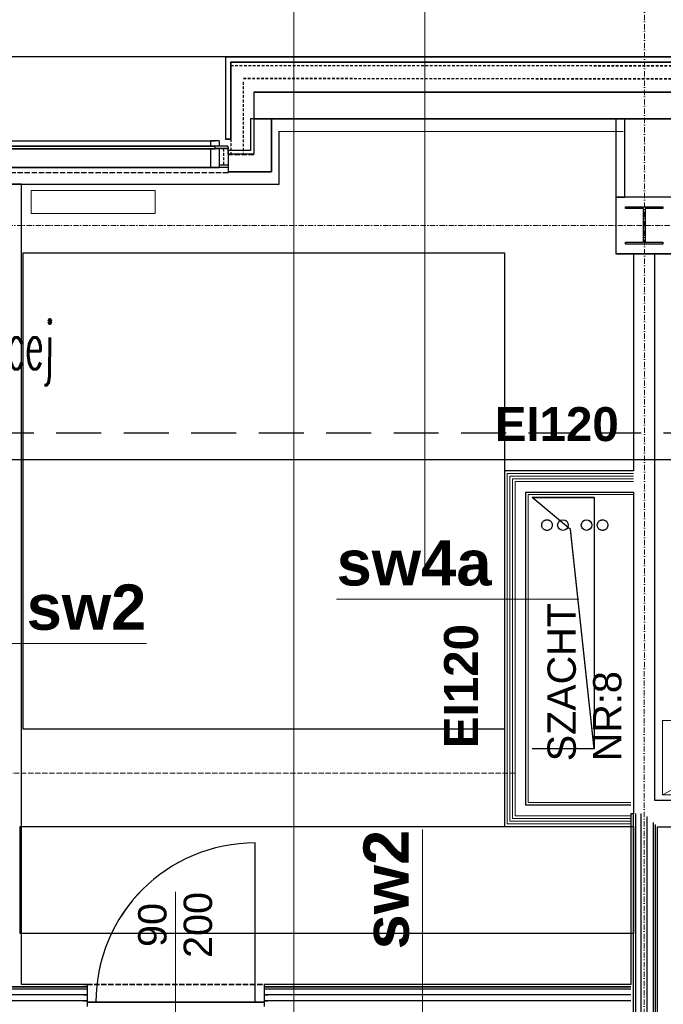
# Model space of a CAD drawing. Header units: millimetres. Extents: x -8642 to 28269, y -6609 to 3701.
# Tile 14 of 256: x -2185 to -1822, y -4503 to -3947. Entities that reach past the tile are written whole.
import ezdxf
from ezdxf.enums import TextEntityAlignment as Align

# ---------------------------------------------------------------- set-up
doc = ezdxf.new("R2010")
doc.units = ezdxf.units.MM
doc.header["$LTSCALE"] = 1000
doc.header["$MEASUREMENT"] = 0
for name, pattern in [('DASHED', [19.05, 12.7, -6.35]), ('rzut 1 pietra$0$ArchiTECH.PC 1. Line Type', [0.004, 0.003, -0.001]), ('rzut 1 pietra$0$ArchiTECH.PC 2. Line Type', [0.0025, 0.0015, -0.001]), ('rzut 1 pietra$0$ArchiTECH.PC 5. Line Type', [0.0053, 0.003, -0.001, 0.0003, -0.001]), ('rzut 1 pietra$0$ArchiTECH.PC Solid Line Type', [0]), ('SUFIT_1 PIETRO$0$ArchiTECH.PC 1. Line Type', [0.004, 0.003, -0.001]), ('SUFIT_1 PIETRO$0$ArchiTECH.PC 2. Line Type', [0.0025, 0.0015, -0.001]), ('SUFIT_1 PIETRO$0$ArchiTECH.PC Solid Line Type', [0])]:
    doc.linetypes.add(name, pattern=pattern)
for name, color, linetype, lineweight in [('_Etap_5_opis', 7, 'Continuous', 30), ('IS_ARCH', 254, 'Continuous', 18), ('IS_FREON_GAZ', 254, 'DASHED', 30), ('IS_HC_FREON_CIECZ', 254, 'Continuous', 30), ('KLIMA_NOWE', 254, 'Continuous', 30)]:
    doc.layers.add(name, color=color, linetype=linetype, lineweight=lineweight)
for name, color, linetype in [('SUFIT_1 PIETRO$0$ELEM KONSTRUKCJI - inwent', 254, 'Continuous'), ('SUFIT_1 PIETRO$0$INWENTARYZACJA', 254, 'Continuous'), ('SUFIT_1 PIETRO$0$Kalka 1', 254, 'Continuous'), ('SUFIT_1 PIETRO$0$LAYER79', 254, 'Continuous'), ('SUFIT_1 PIETRO$0$sciany projektowane', 254, 'Continuous'), ('SUFIT_1 PIETRO$0$TYP SUFITÓW_NOWYCH', 254, 'Continuous')]:
    doc.layers.add(name, color=color, linetype=linetype)
doc.styles.add('romans1', font='simplex.shx', dxfattribs={"width": 0.8})
doc.styles.add('rzut 1 pietra$0$ArchiTECHStyle1', font='arial.ttf', dxfattribs={"height": 0.16})
doc.styles.add('rzut 1 pietra$0$ArchiTECHStyle3', font='arialbd.ttf', dxfattribs={"height": 0.192})

msp = doc.modelspace()

# ---------------------------------------------------------------- linework, layer by layer
at = {"layer": 'IS_ARCH', "linetype": 'rzut 1 pietra$0$ArchiTECH.PC 5. Line Type'}
for p, q in [((-1832.53, -3085.42), (-1832.84, -6169.57)), ((-3575.49, -4062.89), (2865.34, -4063.51)), ((-3575.49, -4062.89), (8802.36, -4064.08))]:
    msp.add_line(p, q, dxfattribs=at)
at = {"layer": 'IS_ARCH', "linetype": 'rzut 1 pietra$0$ArchiTECH.PC Solid Line Type'}
for p, q in [((-1956.6, -3764.76), (-1956.6, -4255.72)), ((-2030.53, -3908.02), (-2030.53, -4540.68)), ((-2069.21, -3967.67), (-3368.53, -3968.69)), ((-2069.21, -3967.66), (-2069.21, -4014.15)), ((-1716.14, -3967.66), (-2069.21, -3967.66)), ((-2069.21, -3967.66), (-2069.21, -4014.15)), ((-2069.21, -3967.66), (-1716.14, -3967.7)), ((-2066.21, -4014.15), (-2066.21, -3970.66)), ((-2066.21, -3970.66), (-1719.14, -3970.66)), ((-2066.21, -3970.66), (-1719.14, -3970.7)), ((-2066.21, -3970.66), (-2066.21, -4014.15)), ((-2053.16, -3987.66), (-2053.16, -4002.66)), ((-2053.16, -3987.66), (-1720.12, -3987.7)), ((-2043.13, -4002.66), (-2055.13, -4002.66)), ((-2055.13, -4002.66), (-2055.13, -4020.66)), ((-2053.16, -4002.66), (-1720.12, -4002.7)), ((-2053.13, -4002.66), (-2043.13, -4002.66)), ((-2053.13, -4002.66), (-2053.13, -4022.66)), ((-2043.13, -4032.66), (-2043.13, -4002.66)), ((-2043.13, -4002.66), (-2043.13, -4032.66)), ((-1843.7, -4002.75), (-1848.7, -4002.75)), ((-1848.7, -4002.75), (-1848.7, -4047)), ((-1843.7, -4047), (-1843.7, -4002.75)), ((-2039.08, -4009.78), (-2039.11, -4039.81)), ((-2039.08, -4009.78), (-1844.57, -4009.95)), ((-3320.13, -4015.04), (-2075.09, -4015.16)), ((-2072.68, -4015.16), (-2077.68, -4015.16)), ((-2077.68, -4015.16), (-2077.67, -4018.15)), ((-2072.68, -4015.16), (-2072.67, -4018.15)), ((-2069.21, -4014.15), (-2066.21, -4014.15)), ((-2069.21, -4014.15), (-2066.21, -4014.15)), ((-3317.13, -4018.03), (-2075.17, -4018.15)), ((-2550.13, -4019.58), (-2075.09, -4019.63)), ((-2072.67, -4018.15), (-2077.67, -4018.15)), ((-2077.67, -4019.63), (-2077.66, -4030.16)), ((-2072.67, -4019.63), (-2077.67, -4019.63)), ((-2067.76, -4018.18), (-2075.16, -4018.2)), ((-2075.16, -4018.2), (-2075.15, -4019.48)), ((-2067.75, -4019.46), (-2075.15, -4019.48)), ((-2067.86, -4019.5), (-2075.15, -4019.53)), ((-2072.67, -4019.63), (-2072.66, -4030.16)), ((-2067.86, -4019.5), (-2067.85, -4022.74)), ((-2067.76, -4018.18), (-2067.75, -4019.46)), ((-2053.13, -4022.66), (-2067.67, -4022.67)), ((-2067.67, -4022.67), (-2067.66, -4032.66)), ((-2055.13, -4020.66), (-2067.66, -4020.66)), ((-2067.66, -4020.66), (-2067.66, -4032.66)), ((-3305.13, -4030.04), (-2072.66, -4030.16)), ((-2072.66, -4030.16), (-2077.66, -4030.16)), ((-2067.67, -4028.91), (-2072.66, -4028.91)), ((-2067.67, -4030.16), (-2072.66, -4030.16)), ((-2067.66, -4032.66), (-2043.13, -4032.66)), ((-2067.66, -4032.66), (-2043.13, -4032.66)), ((-2532.6, -4039.36), (-2039.11, -4039.81)), ((-2184.37, -4039.67), (-2199.37, -4039.67)), ((-2184.37, -4491.93), (-2184.37, -4039.67)), ((-2178.84, -4043.3), (-2178.84, -4056.3)), ((-2108.84, -4043.3), (-2178.84, -4043.3)), ((-2178.84, -4043.3), (-2178.84, -4056.3)), ((-2108.84, -4043.3), (-2178.84, -4043.3)), ((-2108.84, -4056.3), (-2108.84, -4043.3)), ((-2108.84, -4056.3), (-2108.84, -4043.3)), ((-1848.7, -4047), (-1843.7, -4047)), ((-1816.7, -4047), (-1848.7, -4047)), ((-1848.7, -4047), (-1848.7, -4079)), ((-2178.84, -4056.3), (-2108.84, -4056.3)), ((-2178.84, -4056.3), (-2108.84, -4056.3)), ((-1843.2, -4052.5), (-1822.2, -4052.5)), ((-1843.2, -4053.5), (-1843.2, -4052.5)), ((-1843.2, -4052.5), (-1843.2, -4052.5)), ((-1843.2, -4052.5), (-1822.2, -4052.5)), ((-1843.2, -4053.5), (-1843.2, -4052.5)), ((-1833.2, -4053.5), (-1843.2, -4053.5)), ((-1833.2, -4053.5), (-1843.2, -4053.5)), ((-1833.2, -4072.5), (-1833.2, -4053.5)), ((-1833.2, -4072.5), (-1833.2, -4053.5)), ((-1822.2, -4053.5), (-1832.2, -4053.5)), ((-1832.2, -4053.5), (-1832.2, -4072.5)), ((-1822.2, -4053.5), (-1832.2, -4053.5)), ((-1832.2, -4053.5), (-1832.2, -4072.5)), ((-1822.2, -4052.5), (-1822.2, -4053.5)), ((-1822.2, -4052.5), (-1822.2, -4053.5)), ((-1843.2, -4073.5), (-1843.2, -4072.5)), ((-1843.2, -4072.5), (-1833.2, -4072.5)), ((-1843.2, -4073.5), (-1843.2, -4072.5)), ((-1843.2, -4072.5), (-1833.2, -4072.5)), ((-1832.2, -4072.5), (-1822.2, -4072.5)), ((-1832.2, -4072.5), (-1822.2, -4072.5)), ((-1822.2, -4072.5), (-1822.2, -4073.5)), ((-1822.2, -4072.5), (-1822.2, -4073.5)), ((-1822.2, -4073.5), (-1843.2, -4073.5)), ((-1822.2, -4073.5), (-1843.2, -4073.5)), ((-1848.7, -4079), (-1816.7, -4079)), ((-1826.7, -4079), (-1838.7, -4079)), ((-1838.7, -4079), (-1838.7, -4201.68)), ((-1826.7, -4387.94), (-1826.7, -4079)), ((-1838.7, -4201.68), (-1911.66, -4201.68)), ((-1911.66, -4201.68), (-1911.66, -4402.68)), ((-1838.7, -4203.18), (-1910.16, -4203.18)), ((-1910.16, -4203.18), (-1910.16, -4401.18)), ((-1838.7, -4204.68), (-1908.66, -4204.68)), ((-1908.66, -4204.68), (-1908.66, -4399.68)), ((-1838.7, -4206.18), (-1907.16, -4206.18)), ((-1907.16, -4206.18), (-1907.16, -4398.18)), ((-1838.7, -4207.68), (-1905.66, -4207.68)), ((-1905.66, -4207.68), (-1905.66, -4396.68)), ((-1898.16, -4215.18), (-1838.7, -4215.18)), ((-1898.16, -4389.18), (-1898.16, -4215.18)), ((-1874.32, -4234.73), (-1896.04, -4216.67)), ((-1896.04, -4216.67), (-1861.04, -4216.67)), ((-1861.04, -4216.67), (-1861.06, -4358.67)), ((-1838.7, -4215.18), (-1838.7, -4395.44)), ((-1861.06, -4358.67), (-1874.32, -4234.73)), ((-1869.68, -4274.22), (-2006.43, -4274.22)), ((-2250.52, -4299.25), (-2113.77, -4299.25)), ((-1742.46, -4342.76), (-1822.46, -4342.76)), ((-1822.46, -4342.76), (-1822.46, -4384.76)), ((-1822.46, -4384.76), (-1742.46, -4342.76)), ((-1896.06, -4358.67), (-1861.06, -4358.67)), ((-1861.06, -4358.67), (-1861.06, -4358.67)), ((-1840.2, -4389.18), (-1898.16, -4389.18)), ((-1624.62, -4387.94), (-1826.7, -4387.94)), ((-1822.46, -4384.76), (-1742.46, -4384.76)), ((-1822.46, -4384.76), (-1822.46, -4384.76)), ((-1840.2, -4395.44), (-1840.2, -4491.93)), ((-1838.7, -4395.44), (-1840.2, -4395.44)), ((-1838.95, -4395.44), (-1838.95, -4517.89)), ((-1837.7, -4395.44), (-1837.7, -4517.89)), ((-1834.36, -4517.89), (-1834.36, -4395.44)), ((-1910.16, -4401.18), (-1840.2, -4401.18)), ((-1908.66, -4399.68), (-1840.2, -4399.68)), ((-1907.16, -4398.18), (-1840.2, -4398.18)), ((-1905.66, -4396.68), (-1840.2, -4396.68)), ((-1831.03, -4517.89), (-1831.03, -4397.1)), ((-1827.7, -4400.44), (-1827.7, -4517.89)), ((-1958, -4541.26), (-1958, -4404.51)), ((-1911.66, -4402.68), (-1840.2, -4402.68)), ((-1826.45, -4401.69), (-1826.45, -4517.89)), ((-1825.2, -4517.89), (-1825.2, -4402.94)), ((-1825.2, -4402.94), (-1624.62, -4402.94)), ((-2052.34, -4501.93), (-2052.34, -4411.93)), ((-2097.34, -4529.07), (-2097.34, -4439.69)), ((-2278.61, -4493.18), (-2149.34, -4493.18)), ((-2278.61, -4494.43), (-2149.34, -4494.43)), ((-2149.34, -4491.93), (-2184.37, -4491.93)), ((-2149.34, -4491.93), (-2147.34, -4491.93)), ((-2149.34, -4493.18), (-2147.34, -4493.18)), ((-2149.34, -4494.43), (-2147.34, -4494.43)), ((-2147.34, -4491.93), (-2147.34, -4493.18)), ((-2147.34, -4493.18), (-2147.34, -4494.43)), ((-2147.34, -4494.43), (-2147.34, -4501.93)), ((-2045.34, -4491.93), (-2047.34, -4491.93)), ((-2047.34, -4491.93), (-2047.34, -4493.18)), ((-2047.34, -4493.18), (-2045.34, -4493.18)), ((-2047.34, -4493.18), (-2047.34, -4494.43)), ((-2047.34, -4494.43), (-2045.34, -4494.43)), ((-2047.34, -4494.43), (-2047.34, -4501.93)), ((-1840.2, -4491.93), (-2045.34, -4491.93)), ((-2045.34, -4493.18), (-1840.2, -4493.18)), ((-2045.34, -4494.43), (-1840.2, -4494.43)), ((-2149.34, -4497.77), (-2278.61, -4497.77)), ((-2149.34, -4501.1), (-2278.61, -4501.1)), ((-2149.34, -4497.77), (-2147.34, -4497.77)), ((-2149.34, -4501.1), (-2147.34, -4501.1)), ((-2047.34, -4497.77), (-2045.34, -4497.77)), ((-2047.34, -4501.1), (-2045.34, -4501.1)), ((-1840.2, -4497.77), (-2045.34, -4497.77)), ((-1840.2, -4501.1), (-2045.34, -4501.1)), ((-2147.34, -4501.93), (-2147.34, -4504.43)), ((-2147.34, -4501.93), (-2047.34, -4501.93)), ((-2047.34, -4501.93), (-2147.34, -4501.93)), ((-2047.34, -4501.93), (-2147.34, -4501.93)), ((-2047.34, -4501.93), (-2047.34, -4504.43))]:
    msp.add_line(p, q, dxfattribs=at)
at = {"layer": 'IS_ARCH', "linetype": 'rzut 1 pietra$0$ArchiTECH.PC 2. Line Type'}
for p, q in [((-2066.21, -3972.66), (-1720.12, -3972.7)), ((-2059.16, -3981.94), (-2059.16, -4022.66)), ((-2059.01, -3979.87), (-1721.14, -3980.2)), ((-2053.16, -3987.66), (-2053.16, -4022.66)), ((-2066.21, -4014.15), (-2066.21, -4022.67)), ((-2067.75, -4019.61), (-2072.67, -4019.63)), ((-2070.25, -4019.61), (-2070.23, -4028.91))]:
    msp.add_line(p, q, dxfattribs=at)
at = {"layer": 'IS_ARCH', "linetype": 'rzut 1 pietra$0$ArchiTECH.PC 1. Line Type'}
for p, q in [((-2053.16, -4003.06), (-2053.13, -4023.06)), ((-2053.16, -4003.06), (5561.51, -4003.81)), ((-2053.13, -4023.06), (-2067.67, -4023.07)), ((-2067.67, -4023.07), (-2067.66, -4033.07)), ((-3302.62, -4032.94), (-2067.66, -4033.07)), ((-1905.66, -4372.67), (-3298.92, -4372.67)), ((-2147.34, -4491.93), (-2047.34, -4491.93))]:
    msp.add_line(p, q, dxfattribs=at)
at = {"layer": 'IS_ARCH', "linetype": 'rzut 1 pietra$0$ArchiTECH.PC Solid Line Type'}
msp.add_arc((-2052.34, -4501.93), 90, 90, 180, dxfattribs=at)
at = {"layer": 'IS_FREON_GAZ', "ltscale": 0.002}
msp.add_lwpolyline([(-2357.1, -4220.63), (-2317.1, -4220.63), (-2317.1, -4180.35), (-1760.2, -4180.35), (-1760.2, -4207.81)], dxfattribs=at)
at = {"layer": 'IS_HC_FREON_CIECZ', "ltscale": 0.002}
msp.add_lwpolyline([(-2357.1, -4235.63), (-2302.1, -4235.63), (-2302.1, -4195.35), (-1775.2, -4195.35), (-1775.2, -4222.81)], dxfattribs=at)
at = {"layer": 'KLIMA_NOWE', "linetype": 'DASHED', "ltscale": 0.5}
msp.add_circle((-1887.63, -4232.4), 3, dxfattribs=at)
at = {"layer": 'KLIMA_NOWE', "ltscale": 0.05}
for centre in [(-1878.6, -4232.4), (-1865.27, -4232.4)]:
    msp.add_circle(centre, 3, dxfattribs=at)
at = {"layer": 'KLIMA_NOWE', "linetype": 'DASHED', "ltscale": 0.05}
msp.add_circle((-1856.23, -4232.4), 3, dxfattribs=at)
at = {"layer": 'SUFIT_1 PIETRO$0$ELEM KONSTRUKCJI - inwent', "linetype": 'SUFIT_1 PIETRO$0$ArchiTECH.PC Solid Line Type'}
for p, q in [((-1816.7, -4047.08), (-1848.7, -4047.08)), ((-1848.7, -4047.08), (-1848.7, -4079.08)), ((-1843.2, -4052.58), (-1822.2, -4052.58)), ((-1843.2, -4053.58), (-1843.2, -4052.58)), ((-1843.2, -4052.58), (-1843.2, -4052.58)), ((-1843.2, -4052.58), (-1822.2, -4052.58)), ((-1843.2, -4053.58), (-1843.2, -4052.58)), ((-1833.2, -4053.58), (-1843.2, -4053.58)), ((-1833.2, -4053.58), (-1843.2, -4053.58)), ((-1833.2, -4072.58), (-1833.2, -4053.58)), ((-1833.2, -4072.58), (-1833.2, -4053.58)), ((-1822.2, -4053.58), (-1832.2, -4053.58)), ((-1832.2, -4053.58), (-1832.2, -4072.58)), ((-1822.2, -4053.58), (-1832.2, -4053.58)), ((-1832.2, -4053.58), (-1832.2, -4072.58)), ((-1822.2, -4052.58), (-1822.2, -4053.58)), ((-1822.2, -4052.58), (-1822.2, -4053.58)), ((-1843.2, -4073.58), (-1843.2, -4072.58)), ((-1843.2, -4072.58), (-1833.2, -4072.58)), ((-1843.2, -4073.58), (-1843.2, -4072.58)), ((-1843.2, -4072.58), (-1833.2, -4072.58)), ((-1832.2, -4072.58), (-1822.2, -4072.58)), ((-1832.2, -4072.58), (-1822.2, -4072.58)), ((-1822.2, -4072.58), (-1822.2, -4073.58)), ((-1822.2, -4072.58), (-1822.2, -4073.58)), ((-1822.2, -4073.58), (-1843.2, -4073.58)), ((-1822.2, -4073.58), (-1843.2, -4073.58)), ((-1848.7, -4079.08), (-1816.7, -4079.08))]:
    msp.add_line(p, q, dxfattribs=at)
at = {"layer": 'SUFIT_1 PIETRO$0$INWENTARYZACJA', "linetype": 'SUFIT_1 PIETRO$0$ArchiTECH.PC Solid Line Type'}
for p, q in [((-2069.21, -3967.74), (-2069.21, -4014.24)), ((-1716.14, -3967.74), (-2069.21, -3967.74)), ((-2066.21, -4014.24), (-2066.21, -3970.74)), ((-2066.21, -3970.74), (-1719.14, -3970.74)), ((-2043.13, -4002.75), (-2055.13, -4002.75)), ((-2055.13, -4002.75), (-2055.13, -4020.75)), ((-2043.13, -4032.75), (-2043.13, -4002.75)), ((-1843.7, -4002.83), (-1848.7, -4002.83)), ((-1848.7, -4002.83), (-1848.7, -4047.08)), ((-1843.7, -4047.08), (-1843.7, -4002.83)), ((-2069.21, -4014.24), (-2066.21, -4014.24)), ((-2055.13, -4020.75), (-2067.66, -4020.75)), ((-2067.66, -4020.75), (-2067.66, -4032.75)), ((-2067.66, -4032.75), (-2043.13, -4032.75)), ((-1848.7, -4047.08), (-1843.7, -4047.08)), ((-1826.7, -4079.08), (-1838.7, -4079.08)), ((-1838.7, -4079.08), (-1838.7, -4201.76)), ((-1826.7, -4388.02), (-1826.7, -4079.08)), ((-1838.7, -4201.76), (-1911.66, -4201.76)), ((-1911.66, -4201.76), (-1911.66, -4402.77)), ((-1899.66, -4213.76), (-1838.7, -4213.76)), ((-1899.66, -4390.77), (-1899.66, -4213.76)), ((-1874.32, -4234.82), (-1896.04, -4216.75)), ((-1896.04, -4216.75), (-1861.04, -4216.76)), ((-1861.04, -4216.76), (-1861.06, -4358.76)), ((-1838.7, -4213.76), (-1838.7, -4395.52)), ((-1861.06, -4358.76), (-1874.32, -4234.82)), ((-1861.06, -4358.76), (-1861.06, -4358.76)), ((-1624.62, -4388.02), (-1826.7, -4388.02)), ((-1840.2, -4390.77), (-1899.66, -4390.77)), ((-1911.66, -4402.77), (-1840.2, -4402.77)), ((-1825.2, -4403.02), (-1624.62, -4403.02))]:
    msp.add_line(p, q, dxfattribs=at)
at = {"layer": 'SUFIT_1 PIETRO$0$Kalka 1', "linetype": 'SUFIT_1 PIETRO$0$ArchiTECH.PC Solid Line Type'}
for p, q in [((-2069.21, -3967.75), (-3368.53, -3968.77)), ((-2069.21, -3967.74), (-1716.14, -3967.78)), ((-2069.21, -3967.74), (-2069.21, -4014.24)), ((-2066.21, -3970.75), (-2066.21, -4014.24)), ((-2066.21, -3970.75), (-1719.14, -3970.78)), ((-1720.12, -3987.78), (-2053.16, -3987.75)), ((-2053.16, -3987.75), (-2053.16, -4002.75)), ((-2053.16, -3987.75), (-1720.12, -3987.78)), ((-2053.16, -3987.75), (-2053.16, -4002.75)), ((-2053.16, -4002.75), (-1720.12, -4002.78)), ((-2053.16, -4002.75), (-2053.16, -4002.75)), ((-2053.16, -4002.75), (-1720.12, -4002.78)), ((-2053.13, -4002.75), (-2053.13, -4022.75)), ((-2053.13, -4002.75), (-2043.13, -4002.75)), ((-2043.13, -4002.75), (-2043.13, -4032.75)), ((-2039.08, -4009.87), (-2039.11, -4039.9)), ((-2039.08, -4009.87), (-1844.57, -4010.04)), ((-3320.13, -4015.12), (-2075.09, -4015.24)), ((-2077.68, -4015.24), (-2077.67, -4018.24)), ((-2072.68, -4015.24), (-2077.68, -4015.24)), ((-2072.68, -4015.24), (-2072.67, -4018.23)), ((-2069.21, -4014.24), (-2066.21, -4014.24)), ((-3317.13, -4018.11), (-2075.17, -4018.24)), ((-3315.66, -4019.59), (-2075.09, -4019.71)), ((-2072.67, -4018.23), (-2077.67, -4018.24)), ((-2072.67, -4019.71), (-2077.67, -4019.71)), ((-2077.67, -4019.71), (-2077.66, -4030.25)), ((-2067.76, -4018.26), (-2075.16, -4018.28)), ((-2075.16, -4018.28), (-2075.15, -4019.57)), ((-2067.75, -4019.54), (-2075.15, -4019.57)), ((-2067.86, -4019.59), (-2075.15, -4019.61)), ((-2072.67, -4019.71), (-2072.66, -4030.24)), ((-2067.86, -4019.59), (-2067.85, -4022.82)), ((-2067.76, -4018.26), (-2067.75, -4019.54)), ((-2053.13, -4022.75), (-2067.67, -4022.76)), ((-2067.67, -4022.76), (-2067.66, -4032.74)), ((-3305.13, -4030.12), (-2072.66, -4030.25)), ((-2072.66, -4030.24), (-2077.66, -4030.25)), ((-2067.67, -4028.99), (-2072.66, -4029)), ((-2067.67, -4030.24), (-2072.66, -4030.25)), ((-2067.66, -4032.74), (-2043.13, -4032.75)), ((-2532.6, -4039.44), (-2039.11, -4039.9))]:
    msp.add_line(p, q, dxfattribs=at)
at = {"layer": 'SUFIT_1 PIETRO$0$Kalka 1', "linetype": 'SUFIT_1 PIETRO$0$ArchiTECH.PC 2. Line Type'}
for p, q in [((-2066.21, -3972.75), (-1720.12, -3972.79)), ((-2059.16, -3982.03), (-2059.16, -4022.74)), ((-2059.01, -3979.96), (-1721.14, -3980.29)), ((-2053.16, -3987.75), (-2053.16, -4022.75)), ((-2066.21, -4014.24), (-2066.21, -4022.75)), ((-2067.75, -4019.7), (-2072.67, -4019.71)), ((-2070.25, -4019.69), (-2070.23, -4028.99))]:
    msp.add_line(p, q, dxfattribs=at)
at = {"layer": 'SUFIT_1 PIETRO$0$Kalka 1', "linetype": 'SUFIT_1 PIETRO$0$ArchiTECH.PC 1. Line Type'}
for p, q in [((-2053.16, -4003.15), (-2053.13, -4023.15)), ((-2053.13, -4023.15), (-2067.67, -4023.16)), ((-2067.67, -4023.16), (-2067.66, -4033.16)), ((-3302.62, -4033.02), (-2067.66, -4033.16))]:
    msp.add_line(p, q, dxfattribs=at)
at = {"layer": 'SUFIT_1 PIETRO$0$LAYER79', "linetype": 'SUFIT_1 PIETRO$0$ArchiTECH.PC Solid Line Type'}
msp.add_line((-1896.06, -4358.75), (-1861.06, -4358.76), dxfattribs=at)
at = {"layer": 'SUFIT_1 PIETRO$0$sciany projektowane', "linetype": 'SUFIT_1 PIETRO$0$ArchiTECH.PC Solid Line Type'}
for p, q in [((-2184.37, -4039.76), (-2199.37, -4039.76)), ((-2184.37, -4492.02), (-2184.37, -4039.76)), ((-1840.2, -4395.52), (-1840.2, -4492.02)), ((-1838.7, -4395.52), (-1840.2, -4395.52)), ((-1838.95, -4395.52), (-1838.95, -4517.97)), ((-1837.7, -4395.52), (-1837.7, -4517.97)), ((-1834.36, -4517.97), (-1834.36, -4395.52)), ((-1831.03, -4517.97), (-1831.03, -4397.19)), ((-1827.7, -4400.52), (-1827.7, -4517.97)), ((-1826.45, -4401.77), (-1826.45, -4517.97)), ((-1825.2, -4517.97), (-1825.2, -4403.02)), ((-2052.34, -4502.02), (-2052.34, -4412.02)), ((-2296.06, -4493.27), (-2149.34, -4493.27)), ((-2296.06, -4494.52), (-2149.34, -4494.52)), ((-2149.34, -4492.02), (-2184.37, -4492.02)), ((-2149.34, -4492.02), (-2147.34, -4492.02)), ((-2149.34, -4493.27), (-2147.34, -4493.27)), ((-2149.34, -4494.52), (-2147.34, -4494.52)), ((-2147.34, -4492.02), (-2147.34, -4493.27)), ((-2147.34, -4493.27), (-2147.34, -4494.52)), ((-2147.34, -4494.52), (-2147.34, -4502.02)), ((-2045.34, -4492.02), (-2047.34, -4492.02)), ((-2047.34, -4492.02), (-2047.34, -4493.27)), ((-2047.34, -4493.27), (-2045.34, -4493.27)), ((-2047.34, -4493.27), (-2047.34, -4494.52)), ((-2047.34, -4494.52), (-2045.34, -4494.52)), ((-2047.34, -4494.52), (-2047.34, -4502.02)), ((-1840.2, -4492.02), (-2045.34, -4492.02)), ((-2045.34, -4493.27), (-1840.2, -4493.27)), ((-2045.34, -4494.52), (-1840.2, -4494.52)), ((-2149.34, -4497.85), (-2296.06, -4497.85)), ((-2149.34, -4501.18), (-2296.06, -4501.18)), ((-2149.34, -4497.85), (-2147.34, -4497.85)), ((-2149.34, -4501.18), (-2147.34, -4501.18)), ((-2047.34, -4497.85), (-2045.34, -4497.85)), ((-2047.34, -4501.18), (-2045.34, -4501.18)), ((-1840.2, -4497.85), (-2045.34, -4497.85)), ((-1840.2, -4501.18), (-2045.34, -4501.18)), ((-2147.34, -4502.02), (-2147.34, -4504.52)), ((-2147.34, -4502.02), (-2047.34, -4502.02)), ((-2047.34, -4502.02), (-2147.34, -4502.02)), ((-2047.34, -4502.02), (-2147.34, -4502.02)), ((-2047.34, -4502.02), (-2047.34, -4504.52))]:
    msp.add_line(p, q, dxfattribs=at)
at = {"layer": 'SUFIT_1 PIETRO$0$sciany projektowane', "linetype": 'SUFIT_1 PIETRO$0$ArchiTECH.PC 1. Line Type'}
msp.add_line((-2147.34, -4492.02), (-2047.34, -4492.02), dxfattribs=at)
at = {"layer": 'SUFIT_1 PIETRO$0$sciany projektowane', "linetype": 'SUFIT_1 PIETRO$0$ArchiTECH.PC Solid Line Type'}
msp.add_arc((-2052.34, -4502.02), 90, 90, 180, dxfattribs=at)
at = {"layer": 'SUFIT_1 PIETRO$0$TYP SUFITÓW_NOWYCH', "linetype": 'SUFIT_1 PIETRO$0$ArchiTECH.PC Solid Line Type'}
for p, q in [((-2183.44, -4078.63), (-1911.63, -4078.63)), ((-2183.44, -4347.73), (-2183.44, -4078.63)), ((-1911.63, -4078.63), (-1911.63, -4347.73)), ((-1911.63, -4347.73), (-2183.44, -4347.73)), ((-2185.13, -4402.77), (-1838.7, -4402.77)), ((-2185.13, -4463.15), (-2185.13, -4402.77)), ((-1838.7, -4402.77), (-1838.7, -4463.15)), ((-1838.7, -4463.15), (-2185.13, -4463.15))]:
    msp.add_line(p, q, dxfattribs=at)

# ---------------------------------------------------------------- texts
at = {"layer": '_Etap_5_opis', "style": 'romans1', "width": 0.5}
msp.add_text('proj.JW w istniejącej', height=27, rotation=359.9189, dxfattribs=at).set_placement((-2352.45, -4144.12))
at = {"layer": 'IS_ARCH', "style": 'rzut 1 pietra$0$ArchiTECHStyle3'}
for s, height, p in [('EI120', 19.2, (-1917.16, -4190.71)), ('sw4a', 25.6, (-2006.43, -4274.22)), ('sw2', 25.6, (-2181.47, -4299.25))]:
    msp.add_text(s, height=height, dxfattribs=at).set_placement(p, align=Align.BOTTOM_LEFT)
at = {"layer": 'IS_ARCH'}
for s, height, style, p in [('SZACHT ', 16, 'rzut 1 pietra$0$ArchiTECHStyle1', (-1866.54, -4365.89)), ('EI120', 19.2, 'rzut 1 pietra$0$ArchiTECHStyle3', (-1920.79, -4358.4)), ('NR:8', 16, 'rzut 1 pietra$0$ArchiTECHStyle1', (-1840.81, -4365.89)), ('sw2', 25.6, 'rzut 1 pietra$0$ArchiTECHStyle3', (-1958, -4472.21)), ('200', 16, 'rzut 1 pietra$0$ArchiTECHStyle1', (-2071.98, -4477.03)), ('90', 16, 'rzut 1 pietra$0$ArchiTECHStyle1', (-2097.71, -4470.81))]:
    msp.add_text(s, height=height, rotation=90, dxfattribs=dict(at, style=style)).set_placement(p, align=Align.BOTTOM_LEFT)

doc.saveas('drawing.dxf')
